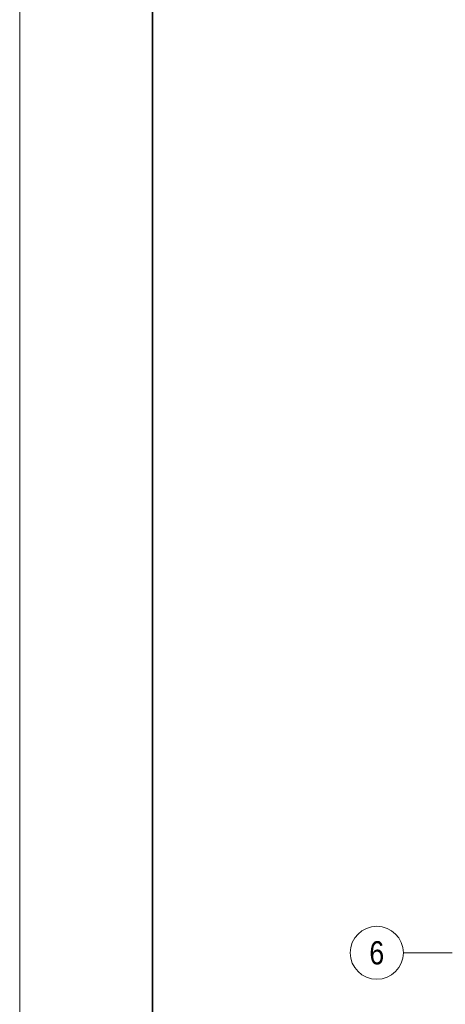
# Model space of a CAD drawing. Extents: x -634 to 300, y 62 to 1102.
# Tile 28 of 125: x -620 to -556, y 364 to 513. Entities that reach past the tile are written whole.
import ezdxf
from ezdxf.enums import TextEntityAlignment as Align
from ezdxf.lldxf.tags import DXFTag

# ---------------------------------------------------------------- set-up
doc = ezdxf.new("R2010")
doc.units = 0
doc.layers.add('iwb_Layout Achsbezeichung', color=1, linetype='Continuous', lineweight=13, true_color=0xff0000)
doc.layers.add('iwb_Plankopf Rahmen', color=7, linetype='Continuous', lineweight=35)
doc.styles.get("Standard").update_dxf_attribs({"font": 'ARIALN.TTF'})
tags = doc.linetypes.add('STRICHPUNKT2', pattern=[12.7, 6.35, -3.175, 0, -3.175]).pattern_tags.tags
tags[10:11] = [DXFTag(74, 4), DXFTag(75, 0), DXFTag(340, '0'), DXFTag(46, 0.0), DXFTag(50, 0.0), DXFTag(44, 0.0), DXFTag(45, 0.0)]
tags[8:9] = [DXFTag(74, 4), DXFTag(75, 0), DXFTag(340, '0'), DXFTag(46, 0.0), DXFTag(50, 0.0), DXFTag(44, 0.0), DXFTag(45, 0.0)]
tags[6:7] = [DXFTag(74, 4), DXFTag(75, 0), DXFTag(340, '0'), DXFTag(46, 0.0), DXFTag(50, 0.0), DXFTag(44, 0.0), DXFTag(45, 0.0)]
tags[4:5] = [DXFTag(74, 4), DXFTag(75, 0), DXFTag(340, '0'), DXFTag(46, 0.0), DXFTag(50, 0.0), DXFTag(44, 0.0), DXFTag(45, 0.0)]

msp = doc.modelspace()

# ---------------------------------------------------------------- linework, layer by layer
at = {"layer": 'iwb_Layout Achsbezeichung', "linetype": 'STRICHPUNKT2', "lineweight": 13, "ltscale": 0.39}
msp.add_line((-554.53, 371.88), (-561.87, 371.88), dxfattribs=at)
at = {"layer": 'iwb_Layout Achsbezeichung', "ltscale": 0.39}
msp.add_circle((-565.87, 371.88), 4, dxfattribs=at)
at = {"layer": 'iwb_Plankopf Rahmen', "color": 8, "lineweight": 13, "ltscale": 0.13, "true_color": 0x808080}
msp.add_lwpolyline([(300.35, 62.43), (-619.65, 62.43), (-619.65, 1102.43), (300.35, 1102.43), (300.35, 62.43)], close=True, dxfattribs=at)
at = {"layer": 'iwb_Plankopf Rahmen', "ltscale": 0.35}
msp.add_lwpolyline([(-599.65, 67.43), (-599.65, 1097.43), (295.35, 1097.43), (295.35, 67.43), (-599.65, 67.43)], close=True, dxfattribs=at)

# ---------------------------------------------------------------- texts
at = {"layer": 'iwb_Layout Achsbezeichung', "ltscale": 0.39}
msp.add_text('6', height=3.5, dxfattribs=at).set_placement((-565.87, 371.88), align=Align.MIDDLE_CENTER)

doc.saveas('drawing.dxf')
